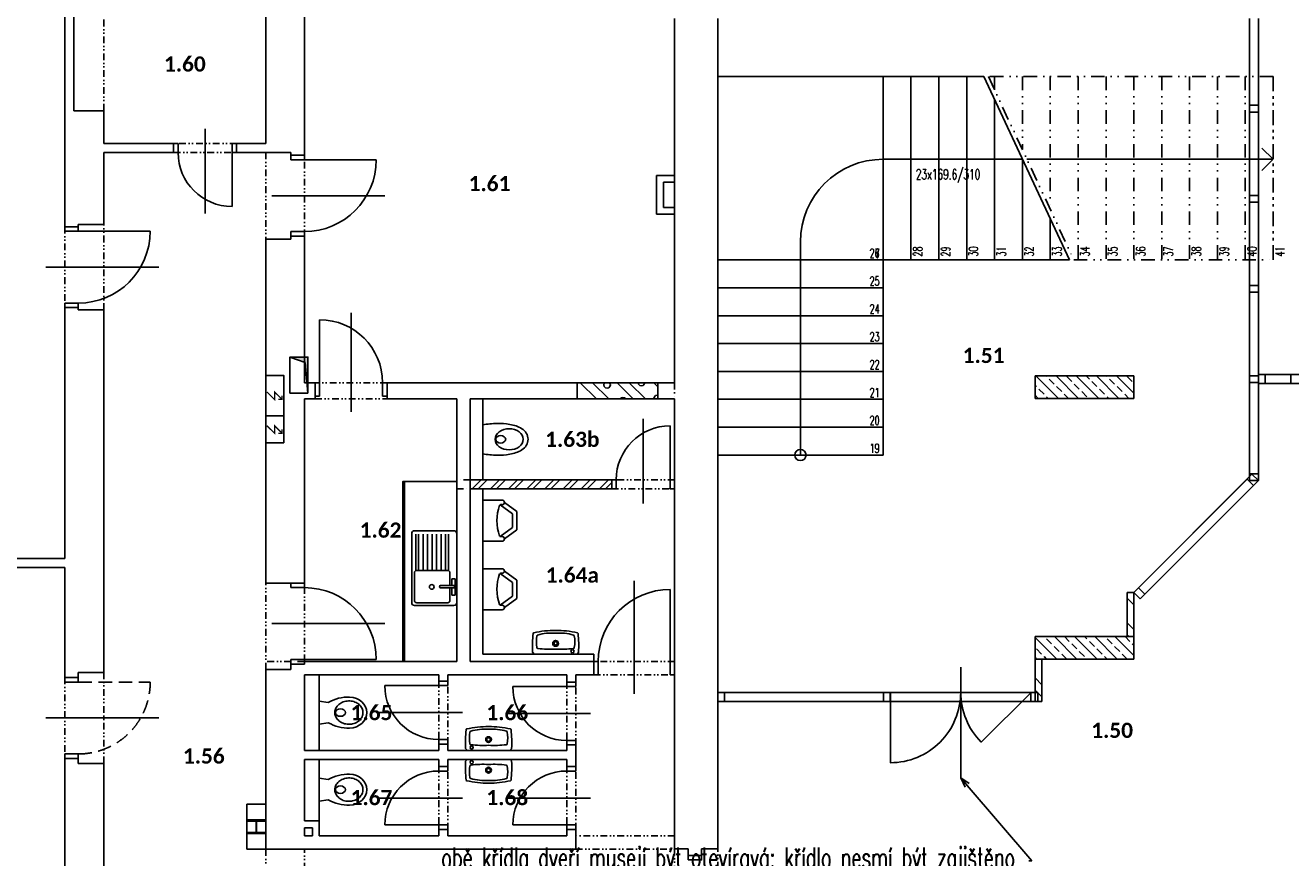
# Model space of a CAD drawing. Header units: millimetres. Extents: x -239306 to 235396, y -2942 to 28189.
# Tile 4 of 37: x -7715 to 6365, y 9521 to 18780. Entities that reach past the tile are written whole.
import ezdxf
from ezdxf import colors
from ezdxf.entities.mleader import LeaderData, LeaderLine
from ezdxf.enums import TextEntityAlignment as Align
from ezdxf.math import Vec2, Vec3

# ---------------------------------------------------------------- set-up
doc = ezdxf.new("R2010")
doc.units = ezdxf.units.MM
doc.header["$LTSCALE"] = 300
for name, pattern in [('DASHED', [0.75, 0.5, -0.25]), ('DIVIDE', [1.25, 0.5, -0.25, 0, -0.25, 0, -0.25]), ('DIVIDE2', [0.625, 0.25, -0.125, 0, -0.125, 0, -0.125])]:
    doc.linetypes.add(name, pattern=pattern)
for name, color, linetype in [('A-Cabinet-G', 10, 'Continuous'), ('A-Chase-G', 32, 'Continuous'), ('A-Dimline-D', 221, 'Continuous'), ('A-Dimline-D @ 50', 221, 'Continuous'), ('A-Door-G', 150, 'Continuous'), ('A-Equipment-G', 90, 'Continuous'), ('A-MassElement-G', 210, 'Continuous'), ('A-Room-T @ 50', 131, 'Continuous'), ('A-SanitaryFixture-G', 140, 'Continuous'), ('A-Stair-G', 20, 'Continuous'), ('A-Wall-Abov', 32, 'DIVIDE2'), ('A-Wall-Blow', 30, 'Continuous'), ('A-Wall-Comp', 22, 'Continuous'), ('A-Wall-G', 50, 'Continuous'), ('A-Wall-Patt', 12, 'Continuous'), ('A-Window-G', 92, 'Continuous'), ('A-WindowAssy-G', 102, 'Continuous')]:
    doc.layers.add(name, color=color, linetype=linetype)
doc.layers.add('G-Anno-Nplt', color=13, linetype='Continuous', plot=False)
doc.styles.add('Calibri', font='calibri.ttf')
doc.styles.add('RoomTag', font='calibrib.ttf')
doc.styles.get("Standard").update_dxf_attribs({"font": 'simplex.shx', "width": 0.65})

# ---------------------------------------------------------------- blocks, each defined once
blk = doc.blocks.new('StairCountLabel')
at = {"color": 0, "width": 0.65}
blk.add_attdef('StairST:LabelCount', text='', height=1, dxfattribs=at).set_placement((0, 0), align=Align.MIDDLE_CENTER)
blk = doc.blocks.new('AreaLabel1')
at = {"color": 0, "style": 'RoomTag'}
blk.add_attdef('AreaOBJ:Label', text='', height=1.5, dxfattribs=at).set_placement((0, 0), align=Align.MIDDLE_CENTER)
blk = doc.blocks.new('_Open30')
at = {"color": 0, "lineweight": -2}
for p, q in [((-1, 0.27), (0, 0)), ((0, 0), (-1, -0.27)), ((0, 0), (-1, 0))]:
    blk.add_line(p, q, dxfattribs=at)
blk = doc.blocks.new('osa1K')
at = {"color": 0, "linetype": 'ByBlock'}
blk.add_lwpolyline([(0, -250), (0, 850)], dxfattribs=at)
for points in [[(-350, 0), (-350, -0.0001)], [(350, 0), (350, -0.0001)]]:
    blk.add_lwpolyline(points)
blk = doc.blocks.new('SYMBOL_Kueche_600_6_2D')
at = {"color": 0, "linetype": 'ByBlock', "lineweight": -2}
for p, q in [((0.000001, -580), (1.000001, -580)), ((0.333334, -600), (0.333334, -580)), ((0.666668, -580), (0.666668, -600))]:
    blk.add_line(p, q, dxfattribs=at)
blk.add_lwpolyline([(0, 0), (1, 0), (1, -600), (0, -600)], close=True, dxfattribs=at)
blk = doc.blocks.new('SYMBOL_Kitchen_Sink_5_2D')
at = {"color": 0, "linetype": 'ByBlock'}
for p, q in [((0, 386), (0, -386)), ((470, 416), (30, 416)), ((91, -26), (91, 377)), ((124, -26), (124, 377)), ((174, -26), (174, 377)), ((224, -26), (224, 377)), ((274, -26), (274, 377)), ((324, -26), (324, 377)), ((374, -26), (374, 377)), ((424, -26), (424, 377)), ((455, -26), (455, 377)), ((500, -386), (500, 386)), ((18, -119), (18, -299)), ((55, -119), (18, -119)), ((55, -192), (55, -119)), ((75, -51), (75, -192)), ((445, -26), (100, -26)), ((470, -361), (470, -51)), ((24, -192), (180, -192)), ((24, -220), (24, -192)), ((180, -220), (24, -220)), ((55, -299), (55, -220)), ((75, -220), (75, -361)), ((18, -299), (55, -299)), ((18, -299), (55, -299)), ((30, -416), (470, -416)), ((100, -386), (445, -386))]:
    blk.add_line(p, q, dxfattribs=at)
blk.add_circle((278, -209), 26.3, dxfattribs=at)
for centre, radius, start, end in [((30, 386), 30, 90, 180), ((470, 386), 30, 0, 90), ((100, -51), 25, 90, 180), ((445, -51), 25, 0, 90), ((177, -206), 14.2, 280.3889, 79.6111), ((30, -386), 30, 180, 270), ((100, -361), 25, 180, 270), ((445, -361), 25, 270, 0), ((470, -386), 30, 270, 0)]:
    blk.add_arc(centre, radius, start, end, dxfattribs=at)
blk = doc.blocks.new('M_BAD_HV0M_WALL_P')
for points in [[(0, -265, -0.054932), (-243, -238, -0.322977), (-250, -230, -0.037404), (-256, -21, -0.186503), (-254, -17), (-239, -1, -0.198912), (-235, 0), (0, 0, -0.198912)], [(0, -265, 0.054932), (243, -238, 0.322977), (250, -230, 0.037404), (256, -21, 0.186503), (254, -17), (239, -1, 0.198912), (235, 0), (0, 0, 0.198912)], [(0, -57, 0.044323), (-197, -63, 0.340053), (-208, -74, 0.084371), (-208, -203, 0.299432), (-199, -213, 0.08425), (0, -234, 0.142932)], [(0, -57, -0.044323), (197, -63, -0.340053), (208, -74, -0.084371), (208, -203, -0.299432), (199, -213, -0.08425), (0, -234, -0.142932)]]:
    blk.add_lwpolyline(points, format="xyb")
for centre, radius in [((-188, -32), 17.5), ((0, -120), 32), ((0, -120), 20)]:
    blk.add_circle(centre, radius)
blk = doc.blocks.new('wc2top')
blk.add_lwpolyline([(-112, -101), (-127, 0), (127, 0), (112, -101)])
for points in [[(-112, -101, 0.138283), (-173, -339)], [(173, -339, 0.138283), (112, -101, 0.138283)]]:
    blk.add_lwpolyline(points, format="xyb")
blk.add_ellipse((0, -237), major_axis=(0, 55.3), ratio=0.745622)
blk.add_ellipse((0, -331), major_axis=(0, 199), ratio=0.869235, start_param=1.609758, end_param=4.673427)
blk.add_open_spline([(0, -175), (-5, -175), (-11, -175), (-24, -177), (-32, -179), (-47, -185), (-54, -189), (-68, -198), (-75, -203), (-88, -216), (-94, -223), (-104, -238), (-109, -246), (-118, -263), (-121, -273), (-126, -292), (-128, -302), (-130, -322), (-130, -332), (-129, -353), (-128, -363), (-123, -382), (-120, -392), (-113, -410), (-108, -418), (-98, -434), (-93, -441), (-80, -455), (-74, -460), (-60, -470), (-53, -474), (-38, -481), (-30, -484), (-15, -487), (-7, -488), (9, -487), (16, -486), (32, -483), (39, -480), (54, -473), (61, -469), (75, -459), (82, -453), (94, -440), (99, -432), (109, -416), (114, -408), (121, -389), (124, -380), (128, -360), (130, -350), (130, -330), (130, -320), (128, -300), (126, -290), (120, -270), (117, -261), (108, -244), (103, -236), (92, -221), (86, -214), (73, -202), (67, -197), (52, -188), (45, -184), (30, -179), (22, -177), (10, -175), (5, -175), (0, -175)], degree=3, knots=[0, 0, 0, 0, 0.130721, 0.130721, 0.31937, 0.31937, 0.508019, 0.508019, 0.696669, 0.696669, 0.885318, 0.885318, 1.073967, 1.073967, 1.262616, 1.262616, 1.451265, 1.451265, 1.639915, 1.639915, 1.828564, 1.828564, 2.017213, 2.017213, 2.205862, 2.205862, 2.394511, 2.394511, 2.58316, 2.58316, 2.77181, 2.77181, 2.960459, 2.960459, 3.149108, 3.149108, 3.337757, 3.337757, 3.526406, 3.526406, 3.715056, 3.715056, 3.903705, 3.903705, 4.092354, 4.092354, 4.281003, 4.281003, 4.469652, 4.469652, 4.658302, 4.658302, 4.846951, 4.846951, 5.0356, 5.0356, 5.224249, 5.224249, 5.412898, 5.412898, 5.601547, 5.601547, 5.790197, 5.790197, 5.978846, 5.978846, 6.167495, 6.167495, 6.283185, 6.283185, 6.283185, 6.283185])
blk = doc.blocks.new('dvojsklo')
at = {"color": 0, "linetype": 'ByBlock'}
for p, q in [((500, 25), (-500, 25)), ((-500, -25), (500, -25))]:
    blk.add_line(p, q, dxfattribs=at)
blk = doc.blocks.new('sklo')
for p, q in [((0, 25), (1145, 25)), ((0, -25), (1145, -25))]:
    blk.add_line(p, q)
blk = doc.blocks.new('SYMBOL_WC_5_2D')
at = {"color": 0, "linetype": 'ByBlock'}
for p, q in [((0.229, -0.015), (-0.229, -0.015)), ((-0.229, -0.015), (-0.229, -0.231)), ((0.229, -0.231), (0.229, -0.015)), ((-0.203, -0.256), (-0.102, -0.396)), ((-0.178, -0.231), (-0.178, -0.213)), ((-0.176, -0.207), (-0.076, -0.345)), ((0.076, -0.345), (0.176, -0.207)), ((0.102, -0.396), (0.203, -0.256)), ((0.178, -0.213), (0.178, -0.231)), ((-0.102, -0.396), (0.102, -0.396)), ((-0.076, -0.345), (0.076, -0.345))]:
    blk.add_line(p, q, dxfattribs=at)
for centre, radius, start, end in [((-0.203, -0.231), 0.0254, 180, 0), ((-0.168, -0.213), 0.0101, 109.4533, 180), ((0, -0.687), 0.514, 70.5467, 109.4533), ((0.168, -0.213), 0.0101, 0, 70.5467), ((0.203, -0.231), 0.0254, 180, 0)]:
    blk.add_arc(centre, radius, start, end, dxfattribs=at)
blk = doc.blocks.new('chasetop1')
blk.add_hatch(color=256).paths.add_polyline_path([(0, 1), (0, 0), (0.15, 0.85), (1, 1)])
for p in [(0, 0), (1, 1)]:
    blk.add_line(p, (0.15, 0.85))
at = {"color": 0, "linetype": 'ByBlock'}
blk.add_lwpolyline([(0, 0), (1, 0), (1, 1), (0, 1)], close=True, dxfattribs=at)
blk = doc.blocks.new('2KSwing Reverse')
at = {"color": 0, "linetype": 'ByBlock'}
blk.add_lwpolyline([(-725, 0), (-212, 513, -0.198912), (0, 0, -0.414214), (725, 725), (725, 0)], format="xyb", dxfattribs=at)
blk = doc.blocks.new('osa2K')
at = {"color": 0, "linetype": 'ByBlock'}
blk.add_lwpolyline([(0, -250), (0, 850)], dxfattribs=at)
for points in [[(-700, 0), (-700, 0)], [(700, 0), (700, 0)]]:
    blk.add_lwpolyline(points)
blk = doc.blocks.new('*U44')
blk.add_lwpolyline([(0, 0), (450, 0), (450, 200), (0, 200)], close=True)
at = {"const_width": 15}
for points in [[(267, 187), (183, 102), (267, 102), (183, 17)], [(225, 17), (183, 17), (183, 59)]]:
    blk.add_lwpolyline(points, dxfattribs=at)
blk = doc.blocks.new('*U45')
blk.add_lwpolyline([(0, 0), (300, 0), (300, 200), (0, 200)], close=True)
at = {"const_width": 15}
for points in [[(192, 187), (108, 102), (192, 102), (108, 17)], [(150, 17), (108, 17), (108, 59)]]:
    blk.add_lwpolyline(points, dxfattribs=at)
blk = doc.blocks.new('_Open90')
at = {"color": 0, "linetype": 'ByBlock'}
for p, q in [((0, 0), (-1, 0)), ((-0.5, 0.5), (0, 0)), ((0, 0), (-0.5, -0.5))]:
    blk.add_line(p, q, dxfattribs=at)

msp = doc.modelspace()

# ---------------------------------------------------------------- hatches: boundary and pattern name
at = {"layer": 'A-Wall-Patt', "linetype": 'Continuous', "lineweight": -3}
h = msp.add_hatch(dxfattribs=at)
h.set_pattern_fill('POROBETON2', color=254, scale=400, angle=45, style=0, pattern_type=2)
h.set_pattern_definition([(45, (0, 0), (27.452, 382.3555), [19.4116, -270.3664]), (45, (-51.23, 51.23), (27.452, 382.3555), [19.4116, -270.3664]), (135, (13.73, 51.23), (-382.3555, -27.452), [19.4116, -231.5436]), (135, (-37.5, 2e-15), (-382.3555, -27.452), [19.4116, -231.5436]), (105, (18.75, 32.48), (-177.452, 177.4518), [19.4116, -560.144]), (165, (4e-15, 64.95), (-382.3556, -27.4521), [19.4116, -560.144]), (255, (-51.23, 51.23), (177.4518, -177.452), [19.412, -984.408]), (255, (153.68, 256.13), (177.4518, -177.452), [19.412, -984.408]), (255, (358.58, 461.03), (177.4518, -177.452), [19.412, -984.408]), (195, (0, 0), (-204.9037, -204.9037), [19.412, -984.408]), (195, (-177.45, 177.45), (-204.9037, -204.9037), [19.412, -984.408]), (75, (13.73, 13.73), (-177.4518, 177.452), [19.412, -984.408]), (75, (218.63, 218.63), (-177.4518, 177.452), [19.412, -984.408]), (75, (423.53, 423.53), (-177.4518, 177.452), [19.412, -984.408]), (285, (-56.25, 32.48), (177.452, -177.4518), [19.4116, -560.144]), (345, (-37.5, 2e-15), (382.3556, 27.4521), [19.4116, -560.144]), (195, (-18.75, 69.98), (-204.9037, -204.9037), [19.412, -984.408]), (195, (-196.2, 247.43), (-204.9037, -204.9037), [19.412, -984.408]), (135, (75.16, 75.16), (-487.7464, 77.939), []), (135, (143.47, 143.47), (-487.7464, 77.939), [])])
h.paths.add_polyline_path([(-675, 14625), (-675, 14805), (-1575, 14805), (-1575, 14625)], flags=0)
h = msp.add_hatch(dxfattribs=at)
h.set_pattern_fill('ANSI33', color=254, scale=25, angle=90, style=0)
h.paths.add_polyline_path([(3520, 14880), (3520, 14630), (4620, 14630), (4620, 14880)], flags=0)
h = msp.add_hatch(dxfattribs=at)
h.set_pattern_fill('ANSI32', color=254, scale=15, angle=-360, style=0)
h.paths.add_polyline_path([(-1190, 13625), (-1190, 13725), (-2765, 13725), (-2765, 13625)], flags=0)
h = msp.add_hatch(dxfattribs=at)
h.set_pattern_fill('POROBETON2', color=254, scale=400, angle=45, style=0, pattern_type=2)
h.set_pattern_definition([(45, (0, 0), (27.452, 382.3555), [19.4116, -270.3664]), (45, (-51.23, 51.23), (27.452, 382.3555), [19.4116, -270.3664]), (135, (13.73, 51.23), (-382.3555, -27.452), [19.4116, -231.5436]), (135, (-37.5, -2e-16), (-382.3555, -27.452), [19.4116, -231.5436]), (105, (18.75, 32.48), (-177.452, 177.4518), [19.4116, -560.144]), (165, (3e-15, 64.95), (-382.3556, -27.4521), [19.4116, -560.144]), (255, (-51.23, 51.23), (177.4518, -177.452), [19.412, -984.408]), (255, (153.68, 256.13), (177.4518, -177.452), [19.412, -984.408]), (255, (358.58, 461.03), (177.4518, -177.452), [19.412, -984.408]), (195, (0, 0), (-204.9037, -204.9037), [19.412, -984.408]), (195, (-177.45, 177.45), (-204.9037, -204.9037), [19.412, -984.408]), (75, (13.73, 13.73), (-177.4518, 177.452), [19.412, -984.408]), (75, (218.63, 218.63), (-177.4518, 177.452), [19.412, -984.408]), (75, (423.53, 423.53), (-177.4518, 177.452), [19.412, -984.408]), (285, (-56.25, 32.48), (177.452, -177.4518), [19.4116, -560.144]), (345, (-37.5, -2e-16), (382.3556, 27.4521), [19.4116, -560.144]), (195, (-18.75, 69.98), (-204.9037, -204.9037), [19.412, -984.408]), (195, (-196.2, 247.43), (-204.9037, -204.9037), [19.412, -984.408]), (135, (75.16, 75.16), (-487.7464, 77.939), []), (135, (143.47, 143.47), (-487.7464, 77.939), [])])
h.paths.add_polyline_path([(4620, 12470), (4545, 12470), (4545, 11980), (4620, 11980)], flags=0)
h = msp.add_hatch(dxfattribs=at)
h.set_pattern_fill('ANSI33', color=254, scale=25, angle=90, style=0)
h.paths.add_polyline_path([(3520, 11980), (3520, 11730), (4620, 11730), (4620, 11980)], flags=0)
h = msp.add_hatch(dxfattribs=at)
h.set_pattern_fill('POROBETON2', color=254, scale=400, angle=-315, style=0, pattern_type=2)
h.set_pattern_definition([(45, (0, 0), (27.452, 382.3555), [19.4116, -270.3664]), (45, (-51.23, 51.23), (27.452, 382.3555), [19.4116, -270.3664]), (135, (13.73, 51.23), (-382.3555, -27.452), [19.4116, -231.5436]), (135, (-37.5, -1e-14), (-382.3555, -27.452), [19.4116, -231.5436]), (105, (18.75, 32.48), (-177.452, 177.4518), [19.4116, -560.144]), (165, (-3e-14, 64.95), (-382.3556, -27.4521), [19.4116, -560.144]), (255, (-51.23, 51.23), (177.4518, -177.452), [19.412, -984.408]), (255, (153.68, 256.13), (177.4518, -177.452), [19.412, -984.408]), (255, (358.58, 461.03), (177.4518, -177.452), [19.412, -984.408]), (195, (0, 0), (-204.9037, -204.9037), [19.412, -984.408]), (195, (-177.45, 177.45), (-204.9037, -204.9037), [19.412, -984.408]), (75, (13.73, 13.73), (-177.4518, 177.452), [19.412, -984.408]), (75, (218.63, 218.63), (-177.4518, 177.452), [19.412, -984.408]), (75, (423.53, 423.53), (-177.4518, 177.452), [19.412, -984.408]), (285, (-56.25, 32.48), (177.452, -177.4518), [19.4116, -560.144]), (345, (-37.5, -1e-14), (382.3556, 27.4521), [19.4116, -560.144]), (195, (-18.75, 69.98), (-204.9037, -204.9037), [19.412, -984.408]), (195, (-196.2, 247.43), (-204.9037, -204.9037), [19.412, -984.408]), (135, (75.16, 75.16), (-487.7464, 77.939), []), (135, (143.47, 143.47), (-487.7464, 77.939), [])])
h.paths.add_polyline_path([(3520, 11260), (3595, 11260), (3595, 11730), (3520, 11730)], flags=0)

# ---------------------------------------------------------------- linework, layer by layer
at = {"layer": 'A-Door-G', "linetype": 'Continuous', "lineweight": -3}
for points in [[(-6015, 17465), (-6065, 17465), (-6065, 17365), (-6015, 17365)], [(-5415, 17465), (-5365, 17465), (-5365, 17365), (-5415, 17365)], [(-4760, 17285), (-4760, 17335), (-4610, 17335), (-4610, 17285)], [(-7275, 16490), (-7275, 16540), (-7125, 16540), (-7125, 16490)], [(-4760, 16485), (-4760, 16435), (-4610, 16435), (-4610, 16485)], [(-7275, 15690), (-7275, 15640), (-7125, 15640), (-7125, 15690)], [(-4440, 14655), (-4490, 14655), (-4490, 14805), (-4440, 14805)], [(-3740, 14655), (-3690, 14655), (-3690, 14805), (-3740, 14805)], [(-1140, 13625), (-1190, 13625), (-1190, 13725), (-1140, 13725)], [(-540, 13625), (-490, 13625), (-490, 13725), (-540, 13725)], [(-4760, 12525), (-4760, 12575), (-4610, 12575), (-4610, 12525)], [(-4760, 11725), (-4760, 11675), (-4610, 11675), (-4610, 11725)], [(-1340, 11555), (-1390, 11555), (-1390, 11705), (-1340, 11705)], [(-540, 11555), (-490, 11555), (-490, 11705), (-540, 11705)], [(-7275, 11475), (-7275, 11525), (-7125, 11525), (-7125, 11475)], [(-3015, 11435), (-3015, 11485), (-3115, 11485), (-3115, 11435)], [(-1590, 11425), (-1590, 11475), (-1690, 11475), (-1690, 11425)], [(-3015, 10835), (-3015, 10785), (-3115, 10785), (-3115, 10835)], [(-1590, 10825), (-1590, 10775), (-1690, 10775), (-1690, 10825)], [(-7275, 10675), (-7275, 10625), (-7125, 10625), (-7125, 10675)], [(-3015, 10485), (-3015, 10535), (-3115, 10535), (-3115, 10485)], [(-1590, 10485), (-1590, 10535), (-1690, 10535), (-1690, 10485)], [(-3015, 9885), (-3015, 9835), (-3115, 9835), (-3115, 9885)], [(-1590, 9885), (-1590, 9835), (-1690, 9835), (-1690, 9885)], [(-340, 9496), (-340, 9546), (-190, 9546), (-190, 9496)]]:
    msp.add_lwpolyline(points, close=True, dxfattribs=at)
for points in [[(-5415, 17365), (-5415, 16765)], [(-4610, 17285), (-3810, 17285)], [(-7125, 16490), (-6325, 16490)], [(-4440, 14805), (-4440, 15505)], [(-540, 13725), (-540, 14325)], [(-540, 11705), (-540, 12505)], [(-4610, 11725), (-3810, 11725)], [(-3115, 11435), (-3715, 11435)], [(-1690, 11425), (-2290, 11425)], [(-3115, 9885), (-3715, 9885)], [(-1690, 9885), (-2290, 9885)]]:
    msp.add_lwpolyline(points, dxfattribs=at)
at = {"layer": 'A-Door-G', "linetype": 'DASHED', "lineweight": -3}
msp.add_lwpolyline([(-7125, 11475), (-6325, 11475)], dxfattribs=at)
at = {"layer": 'A-Door-G', "linetype": 'Continuous', "lineweight": -3}
for centre, radius, start, end in [((-5415, 17365), 600, 180, 270), ((-4610, 17285), 800, 270, 0), ((-7125, 16490), 800, 270, 0), ((-4440, 14805), 700, 0, 90), ((-3115, 9885), 600, 90, 180), ((-1690, 9885), 600, 90, 180)]:
    msp.add_arc(centre, radius, start, end, dxfattribs=at)
at = {"layer": 'A-Door-G', "linetype": 'Continuous', "lineweight": -3, "extrusion": (0, 0, -1)}
for centre, radius, start, end in [((540, 13725), 600, 0, 90), ((4610, 11725), 800, 90, 180), ((540, 11705), 800, 0, 90), ((3115, 11435), 600, 270, 0), ((1690, 11425), 600, 270, 0)]:
    msp.add_arc(centre, radius, start, end, dxfattribs=at)
at = {"layer": 'A-Door-G', "linetype": 'DASHED', "lineweight": -3}
msp.add_arc((-7125, 11475), 800, 270, 0, dxfattribs=at)
at = {"layer": 'A-MassElement-G', "linetype": 'Continuous', "lineweight": -3}
for p, q in [((-1575, 14805), (-675, 14805)), ((-1575, 14625), (-1575, 14805)), ((-1575, 14805), (-1575, 14625)), ((-675, 14805), (-1575, 14805)), ((-675, 14805), (-675, 14625)), ((-675, 14625), (-675, 14805)), ((-675, 14625), (-1575, 14625)), ((-1575, 14625), (-675, 14625))]:
    msp.add_line(p, q, dxfattribs=at)
at = {"layer": 'A-SanitaryFixture-G', "linetype": 'Continuous', "lineweight": -3}
for p, q in [((-5250, 9615, 1035), (-5250, 10115, 1035)), ((-5250, 10115, 1035), (-5040, 10115, 1035)), ((-5040, 10115, 1035), (-5040, 9615, 1035)), ((-5040, 9615, 1035), (-5250, 9615, 1035))]:
    msp.add_line(p, q, dxfattribs=at)
msp.add_lwpolyline([(-2120, 14175, 0.246348), (-2190, 14293, 0.092866), (-2324, 14341, 0.047652), (-2466, 14352, 0.033058), (-2625, 14337), (-2625, 14013, 0.033058), (-2466, 13998, 0.047652), (-2324, 14009, 0.092866), (-2190, 14057, 0.246348)], format="xyb", close=True, dxfattribs=at)
for points in [[(-1814, 12050, 0.054932), (-2057, 12023, 0.322977), (-2065, 12015, 0.037404), (-2070, 11806, 0.186503), (-2069, 11802), (-2053, 11786, 0.198912), (-2050, 11785), (-1814, 11785, 0.198912)], [(-1814, 11842, -0.044323), (-2012, 11848, -0.340053), (-2023, 11859, -0.084371), (-2023, 11988, -0.299432), (-2014, 11998, -0.08425), (-1814, 12019, -0.142932)], [(-1814, 12050, -0.054932), (-1572, 12023, -0.322977), (-1564, 12015, -0.037404), (-1559, 11806, -0.186503), (-1560, 11802), (-1576, 11786, -0.198912), (-1579, 11785), (-1814, 11785, -0.198912)], [(-1814, 11842, 0.044323), (-1617, 11848, 0.340053), (-1606, 11859, 0.084371), (-1606, 11988, 0.299432), (-1615, 11998, 0.08425), (-1814, 12019, 0.142932)]]:
    msp.add_lwpolyline(points, format="xyb", dxfattribs=at)
for centre, radius in [((-1814, 11905), 32), ((-1814, 11905), 20), ((-1626, 11817), 17.5)]:
    msp.add_circle(centre, radius, dxfattribs=at)
for centre, major_axis, ratio in [((-2331, 14175), (-156, 0), 0.751511), ((-2425, 14175), (-55.3, 0), 0.745622)]:
    msp.add_ellipse(centre, major_axis=major_axis, ratio=ratio, dxfattribs=at)
at = {"layer": 'A-Stair-G', "linetype": 'Continuous', "lineweight": -3}
for p, q in [((-10, 18210), (2951, 18210)), ((-10, 14000), (-10, 18210)), ((3902, 16170), (2951, 18210)), ((3430, 17290), (6170, 17290)), ((1830, 14000), (1830, 16370)), ((1830, 16370), (1830, 16170)), ((1830, 16170), (3902, 16170)), ((-10, 14000), (1830, 14000))]:
    msp.add_line(p, q, dxfattribs=at)
at = {"layer": 'A-Stair-G', "linetype": 'DIVIDE', "lineweight": -3}
for p, q in [((3001, 18210), (3952, 16170)), ((6170, 18210), (3001, 18210)), ((3070, 18210), (3070, 18062)), ((3380, 18210), (3380, 17397)), ((3690, 18210), (3690, 16732)), ((6170, 16170), (6170, 18210)), ((3952, 16170), (6170, 16170))]:
    msp.add_line(p, q, dxfattribs=at)
at = {"layer": 'A-Stair-G', "linetype": 'Continuous', "lineweight": -3}
for points in [[(1830, 18210), (1830, 16170)], [(2140, 18210), (2140, 16170)], [(2450, 18210), (2450, 16170)], [(2760, 18210), (2760, 16170)], [(3070, 17955), (3070, 16170)], [(1830, 17290), (3380, 17290)], [(3380, 17290), (3380, 16170)], [(3690, 16625), (3690, 16170)], [(910, 14000), (910, 16370)], [(-10, 16170), (1830, 16170)], [(-10, 15860), (1830, 15860)], [(-10, 15550), (1830, 15550)], [(-10, 15240), (1830, 15240)], [(-10, 14930), (1830, 14930)], [(-10, 14620), (1830, 14620)], [(-10, 14310), (1830, 14310)], [(-10, 14000), (1830, 14000)]]:
    msp.add_lwpolyline(points, dxfattribs=at)
at = {"layer": 'A-Stair-G', "linetype": 'DIVIDE', "lineweight": -3}
for points in [[(4000, 18210), (4000, 16170)], [(4310, 18210), (4310, 16170)], [(4620, 18210), (4620, 16170)], [(4930, 18210), (4930, 16170)], [(5240, 18210), (5240, 16170)], [(5550, 18210), (5550, 16170)], [(5860, 18210), (5860, 16170)], [(6170, 18210), (6170, 16170)]]:
    msp.add_lwpolyline(points, dxfattribs=at)
at = {"layer": 'A-Stair-G', "linetype": 'Continuous', "lineweight": -3, "extrusion": (0, 0, -1)}
msp.add_arc((-1830, 16370), 920, 0, 90, dxfattribs=at)
at = {"layer": 'A-Stair-G', "linetype": 'Continuous', "lineweight": -3}
for start, end in [(90, 270), (270, 90)]:
    msp.add_arc((910, 14000), 62.5, start, end, dxfattribs=at)
at = {"layer": 'A-Wall-Abov', "linetype": 'DIVIDE2', "lineweight": -3}
for p, q in [((-6840, 17830), (-6840, 18910)), ((-5365, 17465), (-6065, 17465)), ((-6065, 17365), (-5365, 17365)), ((-5040, 17365), (-5040, 16400)), ((-4610, 16435), (-4610, 17335)), ((-7275, 16540), (-7275, 15640)), ((-6840, 15615), (-6840, 16565)), ((-3690, 14805), (-4490, 14805)), ((-4490, 14625), (-3690, 14625)), ((-2915, 13725), (-2915, 13625)), ((-2765, 13725), (-2915, 13725)), ((-490, 13725), (-1190, 13725)), ((-490, 13625), (-490, 13725)), ((-2915, 13625), (-2765, 13625)), ((-1190, 13625), (-490, 13625)), ((-5040, 11615), (-5040, 12575)), ((-4610, 11705), (-4610, 12575)), ((-4760, 11705), (-5040, 11705)), ((-4610, 11705), (-4760, 11705)), ((-490, 11705), (-1390, 11705)), ((-6840, 10570), (-6840, 11580)), ((-1390, 11555), (-490, 11555)), ((-7275, 11525), (-7275, 10625)), ((-3115, 11485), (-3115, 10785)), ((-3015, 10785), (-3015, 11485)), ((-1690, 11475), (-1690, 10775)), ((-1590, 10775), (-1590, 11475)), ((-3115, 10535), (-3115, 9835)), ((-3015, 9835), (-3015, 10535)), ((-1690, 10535), (-1690, 9835)), ((-1590, 9835), (-1590, 10535)), ((-490, 9765), (-1590, 9765)), ((-490, 9615), (-490, 9765)), ((-5040, 9615), (-5040, 8450)), ((-4610, 8450), (-4610, 9615)), ((-1590, 9615), (-490, 9615))]:
    msp.add_line(p, q, dxfattribs=at)
for points in [[(-490, 17110), (-490, 17035)], [(-490, 16755), (-490, 16680)], [(-490, 14805), (-490, 14625)], [(-490, 9620), (-490, 8450)], [(-10, 8460), (-10, 9620)]]:
    msp.add_lwpolyline(points, dxfattribs=at)
at = {"layer": 'A-Wall-Blow', "linetype": 'Continuous', "lineweight": -3}
for p, q in [((-2625, 14625), (-2765, 14625)), ((-2765, 14625), (-2765, 13725)), ((-2625, 13725), (-2625, 14625)), ((-2765, 13725), (-2625, 13725)), ((-2625, 13625), (-2765, 13625)), ((-2765, 13625), (-2765, 11705)), ((-2625, 11785), (-2625, 13625)), ((-2765, 11705), (-1390, 11705)), ((-1390, 11785), (-2625, 11785)), ((-1390, 11705), (-1390, 11785)), ((-4445, 11555), (-4610, 11555)), ((-4610, 11555), (-4610, 10715)), ((-4445, 10715), (-4445, 11555)), ((-4610, 10715), (-4445, 10715)), ((-4445, 10615), (-4610, 10615)), ((-4610, 10615), (-4610, 9930)), ((-4445, 9930), (-4445, 10615)), ((-4610, 9930), (-4445, 9930))]:
    msp.add_line(p, q, dxfattribs=at)
at = {"layer": 'A-Wall-Comp', "linetype": 'Continuous', "lineweight": -3}
for p, q in [((-675, 14805), (-1575, 14805)), ((-1575, 14805), (-1575, 14625)), ((-675, 14625), (-675, 14805)), ((-1575, 14625), (-675, 14625)), ((-2765, 13625), (-2765, 13725)), ((-2765, 13725), (-2765, 13625)), ((4620, 11980), (4545, 11980)), ((4545, 11980), (4620, 11980)), ((3520, 11730), (3595, 11730)), ((3595, 11730), (3520, 11730))]:
    msp.add_line(p, q, dxfattribs=at)
at = {"layer": 'A-Wall-G', "linetype": 'Continuous', "lineweight": -3}
for p, q in [((-5040, 19235), (-5040, 17465)), ((-4610, 17335), (-4610, 19235)), ((-7275, 19100), (-7275, 16540)), ((-7175, 17830), (-7175, 18910)), ((-6840, 17830), (-7175, 17830)), ((-6840, 17465), (-6840, 17830)), ((-6065, 17465), (-6840, 17465)), ((-6065, 17365), (-6065, 17465)), ((-5365, 17465), (-5365, 17365)), ((-5040, 17465), (-5365, 17465)), ((-6840, 16565), (-6840, 17365)), ((-6840, 17365), (-6065, 17365)), ((-5365, 17365), (-5040, 17365)), ((-5040, 17365), (-4760, 17365)), ((-4760, 17365), (-4760, 17335)), ((-4760, 17335), (-4610, 17335)), ((-690, 17110), (-690, 16680)), ((-490, 17110), (-690, 17110)), ((-615, 16755), (-615, 17035)), ((-615, 17035), (-490, 17035)), ((-690, 16680), (-490, 16680)), ((-490, 16755), (-615, 16755)), ((-7275, 16540), (-7125, 16540)), ((-7125, 16540), (-7125, 16565)), ((-7125, 16565), (-6840, 16565)), ((-4760, 16400), (-5040, 16400)), ((-5040, 16400), (-5040, 12575)), ((-4610, 16435), (-4760, 16435)), ((-4760, 16435), (-4760, 16400)), ((-4610, 14805), (-4610, 16435)), ((-7275, 15640), (-7275, 12850)), ((-7125, 15640), (-7275, 15640)), ((-7125, 15615), (-7125, 15640)), ((-6840, 15615), (-7125, 15615)), ((-6840, 11580), (-6840, 15615)), ((-4490, 14805), (-4610, 14805)), ((-4490, 14625), (-4490, 14805)), ((-3690, 14805), (-490, 14805)), ((-3690, 14805), (-3690, 14625)), ((3520, 14880), (3520, 14630)), ((4620, 14880), (3520, 14880)), ((4620, 14630), (4620, 14880)), ((-4610, 12575), (-4610, 14625)), ((-4610, 14625), (-4490, 14625)), ((-3690, 14625), (-2915, 14625)), ((-2915, 11705), (-2915, 14625)), ((-2765, 14625), (-490, 14625)), ((-2765, 13725), (-2765, 14625)), ((3520, 14630), (4620, 14630)), ((-1190, 13725), (-2765, 13725)), ((-1190, 13625), (-1190, 13725)), ((-2765, 11705), (-2765, 13625)), ((-2765, 13625), (-1190, 13625)), ((-7275, 12850), (-11470, 12850)), ((-11470, 12750), (-7275, 12750)), ((-7275, 12750), (-7275, 11525)), ((-5040, 12575), (-4610, 12575)), ((4620, 12470), (4545, 12470)), ((4545, 12470), (4545, 11980)), ((4620, 11980), (4620, 12470)), ((3520, 11980), (3520, 11730)), ((4545, 11980), (3520, 11980)), ((4620, 11730), (4620, 11980)), ((-2915, 11705), (-4610, 11705)), ((-4610, 11705), (-4610, 11675)), ((-1390, 11705), (-2765, 11705)), ((-1390, 11555), (-1390, 11705)), ((3520, 11730), (3520, 11260)), ((3595, 11730), (4620, 11730)), ((3595, 11260), (3595, 11730)), ((-7125, 11525), (-7125, 11580)), ((-7125, 11580), (-6840, 11580)), ((-4782, 11615), (-5040, 11615)), ((-5040, 11615), (-5040, 9615)), ((-4760, 11615), (-4782, 11615)), ((-4610, 11675), (-4760, 11675)), ((-4760, 11675), (-4760, 11615)), ((-4610, 10715), (-4610, 11555)), ((-4610, 11555), (-3115, 11555)), ((-3115, 11555), (-3115, 11485)), ((-3015, 11555), (-1690, 11555)), ((-3015, 11485), (-3015, 11555)), ((-1690, 11555), (-1690, 11475)), ((-1590, 11555), (-1390, 11555)), ((-1590, 11475), (-1590, 11555)), ((-7275, 11525), (-7125, 11525)), ((-3115, 11485), (-3015, 11485)), ((-1690, 11475), (-1590, 11475)), ((3520, 11260), (3595, 11260)), ((-3115, 10715), (-4610, 10715)), ((-3015, 10785), (-3115, 10785)), ((-3115, 10785), (-3115, 10715)), ((-3015, 10715), (-3015, 10785)), ((-1690, 10715), (-3015, 10715)), ((-1590, 10775), (-1690, 10775)), ((-1690, 10775), (-1690, 10715)), ((-1590, 10535), (-1590, 10775)), ((-7125, 10625), (-7275, 10625)), ((-7275, 10625), (-7275, 450)), ((-7125, 10570), (-7125, 10625)), ((-6840, 10570), (-7125, 10570)), ((-6840, 5550), (-6840, 10570)), ((-4610, 9930), (-4610, 10615)), ((-4610, 10615), (-3115, 10615)), ((-3115, 10615), (-3115, 10535)), ((-3015, 10615), (-1690, 10615)), ((-3015, 10535), (-3015, 10615)), ((-1690, 10615), (-1690, 10535)), ((-3115, 10535), (-3015, 10535)), ((-1690, 10535), (-1590, 10535)), ((-4445, 9930), (-4610, 9930)), ((-4445, 9765), (-4445, 9930)), ((-4610, 9765), (-4610, 9855)), ((-4610, 9855), (-4520, 9855)), ((-4520, 9765), (-4610, 9765)), ((-4520, 9855), (-4520, 9765)), ((-3115, 9765), (-4445, 9765)), ((-3015, 9835), (-3115, 9835)), ((-3115, 9835), (-3115, 9765)), ((-3015, 9765), (-3015, 9835)), ((-1690, 9765), (-3015, 9765)), ((-1590, 9835), (-1690, 9835)), ((-1690, 9835), (-1690, 9765)), ((-1590, 9615), (-1590, 9835)), ((-5040, 9615), (-1590, 9615))]:
    msp.add_line(p, q, dxfattribs=at)
for points in [[(-490, 18855), (-490, 17110)], [(-10, 9620), (-10, 18855)], [(-490, 17035), (-490, 16755)], [(-490, 16680), (-490, 14805)], [(-490, 14625), (-490, 9620)], [(-490, 9620), (-340, 9620)], [(-340, 9620), (-340, 9546)], [(-190, 9546), (-190, 9620)], [(-190, 9620), (-10, 9620)], [(-340, 9546), (-190, 9546)]]:
    msp.add_lwpolyline(points, dxfattribs=at)
at = {"layer": 'A-WindowAssy-G', "linetype": 'Continuous', "lineweight": -3}
for p, q in [((5905, 14882), (5905, 18855)), ((6005, 15810), (6005, 18855)), ((6005, 17890), (5905, 17890)), ((5905, 17815), (6005, 17815)), ((6005, 16888), (5905, 16888)), ((5905, 16812), (6005, 16812)), ((6005, 15885), (5905, 15885)), ((5905, 15810), (6005, 15810)), ((6005, 13715), (6005, 15810)), ((5905, 13715), (5905, 14882)), ((6005, 14882), (5905, 14882)), ((5905, 14808), (6005, 14808)), ((6005, 14895), (7345, 14895)), ((6005, 14795), (6005, 14895)), ((6005, 14795), (7345, 14795)), ((6080, 14895), (6080, 14795)), ((6365, 14795), (6365, 14895)), ((4618, 12470), (5934, 13786)), ((4689, 12399), (5952, 13662)), ((5952, 13662), (5881, 13733)), ((6005, 13790), (5905, 13790)), ((5905, 13715), (6005, 13715)), ((5934, 13786), (6005, 13715)), ((6005, 13715), (5952, 13662)), ((4689, 12399), (4618, 12470)), ((4671, 12523), (4742, 12452)), ((-10, 11260), (-10, 11360)), ((-10, 11360), (1910, 11360)), ((65, 11360), (65, 11260)), ((1835, 11260), (1835, 11360)), ((1910, 11360), (1910, 11260)), ((3475, 11260), (3475, 11360)), ((3475, 11360), (3550, 11360)), ((3550, 11360), (3550, 11260)), ((-10, 11260), (1910, 11260)), ((3550, 11260), (3475, 11260))]:
    msp.add_line(p, q, dxfattribs=at)

# ---------------------------------------------------------------- block references
at = {"layer": 'A-Cabinet-G', "linetype": 'Continuous', "lineweight": -3, "xscale": 2000, "rotation": 270}
msp.add_blockref('SYMBOL_Kueche_600_6_2D', (-2915, 13705), dxfattribs=at)
at = {"layer": 'A-Chase-G', "linetype": 'Continuous', "lineweight": -3, "extrusion": (0, 0, -1), "xscale": 200, "yscale": 400, "zscale": -270}
msp.add_blockref('chasetop1', (4570, 14690), dxfattribs=at)
at = {"layer": 'A-Dimline-D @ 50', "linetype": 'Continuous', "lineweight": -3, "xscale": 112.5, "yscale": 112.5, "zscale": 112.5}
msp.add_blockref('StairCountLabel', (2553, 17123), dxfattribs=at).add_auto_attribs({'StairST:LabelCount': '23x169.6/310'})
at = {"layer": 'A-Door-G', "linetype": 'Continuous', "lineweight": -3}
for p, xscale, yscale, rotation in [((-5715, 17415), 0.8571428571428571, 0.8571428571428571, 180), ((-4685, 16885), 1.142857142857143, 1.142857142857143, 270), ((-7200, 16090), 1.142857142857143, 1.142857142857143, 270), ((-7200, 11075), 1.142857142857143, 1.142857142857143, 270), ((-3065, 10185), 0.8571428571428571, 0.8571428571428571, 90), ((-1640, 10185), 0.8571428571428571, 0.8571428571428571, 90)]:
    msp.add_blockref('osa1K', p, dxfattribs=dict(at, xscale=xscale, yscale=yscale, rotation=rotation))
msp.add_blockref('osa1K', (-4090, 14730), dxfattribs=at)
at = {"layer": 'A-Door-G', "linetype": 'Continuous', "lineweight": -3, "extrusion": (0, 0, -1), "zscale": -1}
for p, xscale, yscale in [((840, 13675), 0.8571428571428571, 0.8571428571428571), ((940, 11630), 1.142857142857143, 1.142857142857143)]:
    msp.add_blockref('osa1K', p, dxfattribs=dict(at, xscale=xscale, yscale=yscale))
for p, xscale, yscale, rotation in [((4685, 12125), 1.142857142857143, 1.142857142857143, 90.00000000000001), ((3065, 11135), 0.8571428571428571, 0.8571428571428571, 270), ((1640, 11125), 0.8571428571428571, 0.8571428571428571, 270)]:
    msp.add_blockref('osa1K', p, dxfattribs=dict(at, xscale=xscale, yscale=yscale, rotation=rotation))
at = {"layer": 'A-Equipment-G', "rotation": 90}
for name, p in [('*U44', (-4840, 14435)), ('*U45', (-4840, 14135))]:
    msp.add_blockref(name, p, dxfattribs=at)
at = {"layer": 'A-Room-T @ 50', "linetype": 'Continuous', "lineweight": -3, "xscale": 112.5, "yscale": 112.5, "zscale": 112.5}
for p, values in [((-5940, 18350), {'AreaOBJ:Label': '1.60'}), ((-2550, 17020), {'AreaOBJ:Label': '1.61'}), ((2948, 15108), {'AreaOBJ:Label': '1.51'}), ((-1628, 14175), {'AreaOBJ:Label': '1.63b'}), ((-3762, 13165), {'AreaOBJ:Label': '1.62'}), ((-1628, 12665), {'AreaOBJ:Label': '1.64a'}), ((-3863, 11135), {'AreaOBJ:Label': '1.65'}), ((-2352, 11135), {'AreaOBJ:Label': '1.66'}), ((4378, 10938), {'AreaOBJ:Label': '1.50'}), ((-5729, 10652), {'AreaOBJ:Label': '1.56'}), ((-3863, 10190), {'AreaOBJ:Label': '1.67'}), ((-2352, 10190), {'AreaOBJ:Label': '1.68'})]:
    msp.add_blockref('AreaLabel1', p, dxfattribs=at).add_auto_attribs(values)
at = {"layer": 'A-SanitaryFixture-G', "linetype": 'Continuous', "lineweight": -3, "xscale": 1000, "yscale": 1000, "zscale": 1000, "rotation": 90}
for p in [(-2640, 13270), (-2640, 12507)]:
    msp.add_blockref('SYMBOL_WC_5_2D', p, dxfattribs=at)
at = {"layer": 'A-SanitaryFixture-G', "linetype": 'Continuous', "lineweight": -3, "extrusion": (0, 0, -1), "zscale": -1}
msp.add_blockref('SYMBOL_Kitchen_Sink_5_2D', (2915, 12742, -875), dxfattribs=at)
at = {"layer": 'A-SanitaryFixture-G', "linetype": 'Continuous', "lineweight": -3, "rotation": 89.99999999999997}
for p in [(-4445, 11135), (-4445, 10278)]:
    msp.add_blockref('wc2top', p, dxfattribs=at)
at = {"layer": 'A-SanitaryFixture-G', "linetype": 'Continuous', "lineweight": -3, "extrusion": (0, 0, -1), "zscale": -1, "rotation": 180}
msp.add_blockref('M_BAD_HV0M_WALL_P', (2560, 10715), dxfattribs=at)
at = {"layer": 'A-SanitaryFixture-G', "linetype": 'Continuous', "lineweight": -3}
msp.add_blockref('M_BAD_HV0M_WALL_P', (-2560, 10615), dxfattribs=at)
at = {"layer": 'A-Stair-G', "linetype": 'Continuous', "lineweight": -3, "xscale": 250, "yscale": 250, "zscale": 250}
msp.add_blockref('_Open90', (6170, 17290), dxfattribs=at)
at = {"layer": 'A-Window-G', "linetype": 'Continuous', "lineweight": -3}
for name, p, xscale, yscale, rotation in [('dvojsklo', (5955, 18335), 0.8900000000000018, 2, 89.99999999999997), ('sklo', (5955, 17890, 75), 0.7772925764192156, 2, 89.99999999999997), ('dvojsklo', (5955, 18335), 0.8900000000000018, 2, 89.99999999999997), ('sklo', (5955, 17890, 2428), 0.7772925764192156, 2, 89.99999999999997), ('dvojsklo', (5955, 17351), 0.9275000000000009, 2, 89.99999999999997), ('sklo', (5955, 16888, 75), 0.8100436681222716, 2, 89.99999999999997), ('dvojsklo', (5955, 17351), 0.9275000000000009, 2, 89.99999999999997), ('sklo', (5955, 16888, 2428), 0.8100436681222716, 2, 89.99999999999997), ('dvojsklo', (5955, 16349), 0.9275000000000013, 2, 89.99999999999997), ('sklo', (5955, 15885, 75), 0.8100436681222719, 2, 89.99999999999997), ('dvojsklo', (5955, 16349), 0.9275000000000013, 2, 89.99999999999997), ('sklo', (5955, 15885, 2428), 0.8100436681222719, 2, 89.99999999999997), ('dvojsklo', (5955, 15346), 0.9275000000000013, 2, 89.99999999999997), ('sklo', (5955, 14882, 75), 0.8100436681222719, 2, 89.99999999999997), ('dvojsklo', (5955, 15346), 0.9275000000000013, 2, 89.99999999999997), ('sklo', (5955, 14882, 2428), 0.8100436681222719, 2, 89.99999999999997), ('dvojsklo', (5955, 14299), 1.0175, 2, 89.99999999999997), ('sklo', (5955, 13790, 75), 0.888646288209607, 2, 89.99999999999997), ('dvojsklo', (5955, 14299), 1.0175, 2, 89.99999999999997), ('sklo', (5955, 13790, 2428), 0.888646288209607, 2, 89.99999999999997), ('osa2K', (2693, 11360), 1.117857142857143, 1.117857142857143, 180), ('2KSwing Reverse', (2693, 11360), 1.079310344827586, 1.079310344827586, 180)]:
    msp.add_blockref(name, p, dxfattribs=dict(at, xscale=xscale, yscale=yscale, rotation=rotation))
at = {"layer": 'A-Window-G', "linetype": 'Continuous', "lineweight": -3, "extrusion": (0, 0, -1), "yscale": 2, "zscale": -1}
for name, p, xscale in [('dvojsklo', (-6675, 14845), 1.189999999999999), ('sklo', (-7270, 14845, -2428), 1.039301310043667), ('dvojsklo', (-6222, 14845), 0.2849999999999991), ('sklo', (-6365, 14845, -75), 0.2489082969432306), ('dvojsklo', (-950, 11310), 1.77000000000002), ('sklo', (-1835, 11310, -75), 1.545851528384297), ('dvojsklo', (-950, 11310), 1.77000000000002), ('sklo', (-1835, 11310, -2428), 1.545851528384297), ('sklo', (-3475, 11310, -2428), 1.366812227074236)]:
    msp.add_blockref(name, p, dxfattribs=dict(at, xscale=xscale))
for name, p, xscale, rotation in [('dvojsklo', (-5312, 13092), 1.710947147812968, 134.9999999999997), ('sklo', (-4707, 12488, -75), 1.494276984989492, 134.9999999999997), ('dvojsklo', (-5312, 13092), 1.710947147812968, 134.9999999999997), ('sklo', (-4707, 12488, -2428), 1.494276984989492, 134.9999999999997), ('dvojsklo', (-2693, 11310), 1.565, 8.537736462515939e-07)]:
    msp.add_blockref(name, p, dxfattribs=dict(at, xscale=xscale, rotation=rotation))

# ---------------------------------------------------------------- texts
at = {"layer": 'A-SanitaryFixture-G', "linetype": 'Continuous', "lineweight": -3, "insert": (-5145, 9865), "char_height": 225, "attachment_point": 5, "rotation": 270, "style": 'Calibri'}
msp.add_mtext('H', dxfattribs=at)
msp.add_mtext('H', dxfattribs=at)
msp.add_mtext('H', dxfattribs=at)
at = {"layer": 'G-Anno-Nplt', "linetype": 'Continuous', "lineweight": -3, "char_height": 100, "attachment_point": 7}
for s, insert in [('26', (1680, 16195)), ('27', (1680, 16195)), ('25', (1680, 15885)), ('24', (1680, 15575)), ('23', (1680, 15265)), ('22', (1680, 14955)), ('21', (1680, 14645)), ('20', (1680, 14335)), ('19', (1680, 14025))]:
    msp.add_mtext(s, dxfattribs=dict(at, insert=insert))
at = {"layer": 'G-Anno-Nplt', "linetype": 'Continuous', "lineweight": -3, "char_height": 100, "attachment_point": 3, "rotation": 90}
for s, insert in [('28', (2165, 16320)), ('29', (2475, 16320)), ('30', (2785, 16320)), ('31', (3095, 16320)), ('32', (3405, 16320)), ('33', (3715, 16320))]:
    msp.add_mtext(s, dxfattribs=dict(at, insert=insert))
at = {"layer": 'G-Anno-Nplt', "linetype": 'DIVIDE', "lineweight": -3, "char_height": 100, "attachment_point": 3, "rotation": 90}
for s, insert in [('34', (4025, 16320)), ('35', (4335, 16320)), ('36', (4645, 16320)), ('37', (4955, 16320)), ('38', (5265, 16320)), ('39', (5575, 16320)), ('40', (5885, 16320)), ('41', (6195, 16320))]:
    msp.add_mtext(s, dxfattribs=dict(at, insert=insert))

# ---------------------------------------------------------------- leaders
at = {"layer": 'A-Dimline-D'}
ml = msp.add_multileader_mtext('Standard', dxfattribs=at)
ml.set_content('rozdělovač vytápění', color=256)
ml.set_leader_properties()
ml.set_arrow_properties(name='OPEN30')
ml.build(insert=Vec2(0, 0))
ml.multileader.update_dxf_attribs({"dogleg_length": 0.36, "arrow_head_size": 56.2, "scale": 50})
ctx = ml.context
ctx.base_point, ctx.scale, ctx.char_height, ctx.arrow_head_size, ctx.landing_gap_size, ctx.plane_origin = Vec3(15487, 15405), 50, 112.5, 56.2, 75, Vec3(14874, 15725)
ctx.text_align_type = 2
notes = []
notes.append((ctx, [(1, (1, 1, 0), (16212, 15405), (-1, 0), 18, [(0, [(16735, 15381)], 0, [])])]))
ctx.mtext.insert, ctx.mtext.width, ctx.mtext.alignment, ctx.mtext.flow_direction = Vec3(16119, 15480), 617.78, 3, 5
ml = msp.add_multileader_mtext('Standard', dxfattribs=at)
ml.set_content('v místě uložení nové zdi na stávající panel bude u panelu proražena horní skořepina nad dutinou a celá dutina bude zabetonována', color=256)
ml.set_leader_properties()
ml.set_arrow_properties(name='OPEN30')
ml.build(insert=Vec2(0, 0))
ml.multileader.update_dxf_attribs({"dogleg_length": 0.36, "arrow_head_size": 56.2, "scale": 50})
ctx = ml.context
ctx.base_point, ctx.scale, ctx.char_height, ctx.arrow_head_size, ctx.landing_gap_size, ctx.plane_origin = Vec3(23070, 13525), 50, 112.5, 56.2, 75, Vec3(25832, 14649)
ctx.text_align_type = 2
notes.append((ctx, [(0, (1, 1, 0), (23052, 13525), (1, 0), 70.2, [(0, [(27033, 15240)], 0, []), (1, [(20360, 15260)], 0, [])])]))
ctx.mtext.insert, ctx.mtext.width, ctx.mtext.alignment, ctx.mtext.flow_direction = Vec3(26185, 13581), 3066.09, 3, 5
ml = msp.add_multileader_mtext('Standard', dxfattribs=at)
ml.set_content('obě křídla dveří musejí být otevíravá; křídlo nesmí být zajištěno', color=(178, 88, 156))
ml.set_leader_properties()
ml.set_arrow_properties(name='OPEN30')
ml.build(insert=Vec2(0, 0))
ml.multileader.update_dxf_attribs({"dogleg_length": 0.36, "arrow_head_size": 112, "scale": 100})
ctx = ml.context
ctx.base_point, ctx.scale, ctx.char_height, ctx.arrow_head_size, ctx.landing_gap_size, ctx.plane_origin = Vec3(42604, 11059), 100, 225, 112, 150, Vec3(49839, 11713)
ctx.text_align_type = 2
notes.append((ctx, [(0, (1, 1, 0), (45343, 11059), (-1, 0), 36, [(0, [(45022, 9069)], 0, [])])]))
ctx.mtext.insert, ctx.mtext.width, ctx.mtext.alignment, ctx.mtext.flow_direction = Vec3(45157, 11209), 2426.06, 3, 5
ml = msp.add_multileader_mtext('Standard', dxfattribs=at)
ml.set_content('obě křídla dveří musejí být otevíravá; křídlo nesmí být zajištěno', color=(178, 88, 156))
ml.set_leader_properties()
ml.set_arrow_properties(name='OPEN30')
ml.build(insert=Vec2(0, 0))
ml.multileader.update_dxf_attribs({"dogleg_length": 0.36, "arrow_head_size": 112, "scale": 100})
ctx = ml.context
ctx.base_point, ctx.scale, ctx.char_height, ctx.arrow_head_size, ctx.landing_gap_size, ctx.plane_origin = Vec3(748, 9485), 100, 225, 112, 150, Vec3(7189, 10231)
ctx.text_align_type = 2
notes.append((ctx, [(0, (1, 1, 0), (3486, 9485), (-1, 0), 36, [(0, [(2693, 10410)], 0, [])])]))
ctx.mtext.insert, ctx.mtext.width, ctx.mtext.alignment, ctx.mtext.flow_direction = Vec3(3300, 9635), 2426.06, 3, 5
for ctx, leaders in notes:
    for number, flags, end, landing, length, lines in leaders:
        leader = LeaderData()
        leader.index, (leader.has_last_leader_line, leader.has_dogleg_vector, leader.attachment_direction) = number, flags
        leader.last_leader_point, leader.dogleg_vector, leader.dogleg_length = Vec3(end), Vec3(landing), length
        for number, points, colour, breaks in lines:
            line = LeaderLine()
            line.index, line.vertices, line.color, line.breaks = number, Vec3.list(points), colors.encode_raw_color(colour), breaks
            leader.lines.append(line)
        ctx.leaders.append(leader)

doc.saveas('drawing.dxf')
